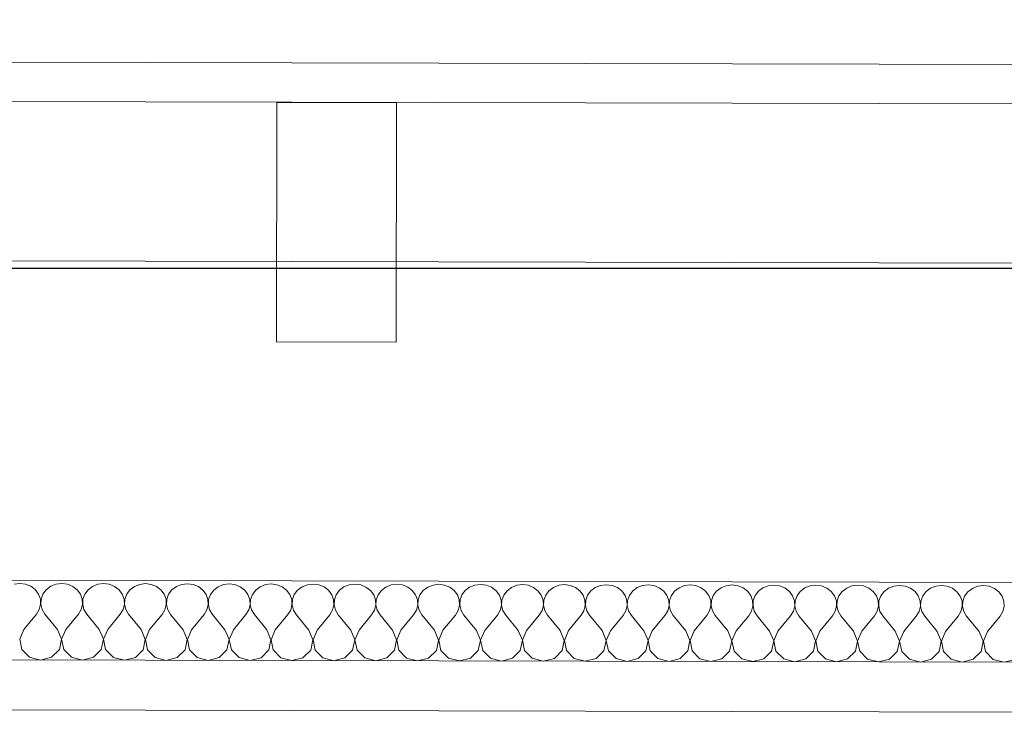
# Model space of a CAD drawing. Header units: millimetres. Extents: x -573548 to 674770, y -246895 to -89040.
# Tile 162 of 199: x 98432 to 98925, y -191739 to -191391. Entities that reach past the tile are written whole.
import ezdxf

# ---------------------------------------------------------------- set-up
doc = ezdxf.new("R2010")
doc.units = ezdxf.units.MM
for name, color, linetype, lineweight in [('belki podwalinowe_Nr_pióra__2', 8, 'Continuous', 9), ('Nowe_Drawing & Figure_Nr_pióra__59', 8, 'Continuous', 9), ('Nowe_strop_Nr_pióra__59', 8, 'Continuous', 9), ('strop_Nr_pióra__41', 8, 'Continuous', 9)]:
    doc.layers.add(name, color=color, linetype=linetype, lineweight=lineweight)
doc.layers.add('Nowe_Drawing & Figure', color=7, linetype='Continuous')

# ---------------------------------------------------------------- blocks, each defined once
blk = doc.blocks.new('*X454', base_point=(477978.69, -104863.57))
at = {"layer": 'Nowe_Drawing & Figure', "color": 21, "linetype": 'Continuous', "lineweight": 13, "true_color": 0xffaaaa}
for p, q in [((493199.11, -73211.77), (493196.24, -73212.13)), ((493201.98, -73212.15), (493199.11, -73211.77)), ((493204.63, -73213.22), (493201.98, -73212.15)), ((493206.86, -73214.91), (493204.63, -73213.22)), ((493208.49, -73217.1), (493206.86, -73214.91)), ((493212.36, -73214.93), (493210.71, -73217.11)), ((493214.59, -73213.24), (493212.36, -73214.93)), ((493217.24, -73212.18), (493214.59, -73213.24)), ((493220.11, -73211.82), (493217.24, -73212.18)), ((493222.98, -73212.19), (493220.11, -73211.82)), ((493225.63, -73213.27), (493222.98, -73212.19)), ((493227.86, -73214.96), (493225.63, -73213.27)), ((493229.49, -73217.15), (493227.86, -73214.96)), ((493233.35, -73214.97), (493231.71, -73217.15)), ((493235.59, -73213.29), (493233.35, -73214.97)), ((493238.24, -73212.23), (493235.59, -73213.29)), ((493241.11, -73211.87), (493238.24, -73212.23)), ((493243.98, -73212.24), (493241.11, -73211.87)), ((493246.63, -73213.31), (493243.98, -73212.24)), ((493248.86, -73215.01), (493246.63, -73213.31)), ((493250.49, -73217.19), (493248.86, -73215.01)), ((493254.35, -73215.02), (493252.71, -73217.2)), ((493256.59, -73213.34), (493254.35, -73215.02)), ((493259.24, -73212.27), (493256.59, -73213.34)), ((493262.11, -73211.91), (493259.24, -73212.27)), ((493264.98, -73212.29), (493262.11, -73211.91)), ((493267.63, -73213.36), (493264.98, -73212.29)), ((493269.86, -73215.05), (493267.63, -73213.36)), ((493271.49, -73217.24), (493269.86, -73215.05)), ((493275.35, -73215.07), (493273.71, -73217.25)), ((493277.59, -73213.38), (493275.35, -73215.07)), ((493280.24, -73212.32), (493277.59, -73213.38)), ((493283.11, -73211.96), (493280.24, -73212.32)), ((493285.98, -73212.33), (493283.11, -73211.96)), ((493288.63, -73213.41), (493285.98, -73212.33)), ((493290.86, -73215.1), (493288.63, -73213.41)), ((493292.49, -73217.29), (493290.86, -73215.1)), ((493296.35, -73215.11), (493294.71, -73217.29)), ((493298.59, -73213.43), (493296.35, -73215.11)), ((493301.24, -73212.37), (493298.59, -73213.43)), ((493304.11, -73212.01), (493301.24, -73212.37)), ((493306.98, -73212.38), (493304.11, -73212.01)), ((493309.63, -73213.45), (493306.98, -73212.38)), ((493311.86, -73215.15), (493309.63, -73213.45)), ((493313.49, -73217.34), (493311.86, -73215.15)), ((493317.35, -73215.16), (493315.71, -73217.34)), ((493319.59, -73213.48), (493317.35, -73215.16)), ((493322.24, -73212.41), (493319.59, -73213.48)), ((493325.11, -73212.05), (493322.24, -73212.41)), ((493327.98, -73212.43), (493325.11, -73212.05)), ((493330.63, -73213.5), (493327.98, -73212.43)), ((493332.86, -73215.2), (493330.63, -73213.5)), ((493334.49, -73217.38), (493332.86, -73215.2)), ((493338.35, -73215.21), (493336.71, -73217.39)), ((493340.59, -73213.52), (493338.35, -73215.21)), ((493343.24, -73212.46), (493340.59, -73213.52)), ((493346.11, -73212.1), (493343.24, -73212.46)), ((493348.98, -73212.47), (493346.11, -73212.1)), ((493351.63, -73213.55), (493348.98, -73212.47)), ((493353.86, -73215.24), (493351.63, -73213.55)), ((493355.49, -73217.43), (493353.86, -73215.24)), ((493359.35, -73215.25), (493357.71, -73217.43)), ((493361.59, -73213.57), (493359.35, -73215.25)), ((493364.24, -73212.51), (493361.59, -73213.57)), ((493367.11, -73212.15), (493364.24, -73212.51)), ((493369.98, -73212.52), (493367.11, -73212.15)), ((493372.63, -73213.59), (493369.98, -73212.52)), ((493374.86, -73215.29), (493372.63, -73213.59)), ((493376.49, -73217.48), (493374.86, -73215.29)), ((493380.35, -73215.3), (493378.71, -73217.48)), ((493382.59, -73213.62), (493380.35, -73215.3)), ((493385.24, -73212.55), (493382.59, -73213.62)), ((493388.11, -73212.19), (493385.24, -73212.55)), ((493390.98, -73212.57), (493388.11, -73212.19)), ((493393.63, -73213.64), (493390.98, -73212.57)), ((493395.86, -73215.34), (493393.63, -73213.64)), ((493397.49, -73217.52), (493395.86, -73215.34)), ((493401.35, -73215.35), (493399.71, -73217.53)), ((493403.59, -73213.66), (493401.35, -73215.35)), ((493406.24, -73212.6), (493403.59, -73213.66)), ((493409.11, -73212.24), (493406.24, -73212.6)), ((493411.98, -73212.61), (493409.11, -73212.24)), ((493414.63, -73213.69), (493411.98, -73212.61)), ((493416.86, -73215.38), (493414.63, -73213.69)), ((493418.49, -73217.57), (493416.86, -73215.38)), ((493422.35, -73215.39), (493420.71, -73217.57)), ((493424.59, -73213.71), (493422.35, -73215.39)), ((493427.24, -73212.65), (493424.59, -73213.71)), ((493430.11, -73212.29), (493427.24, -73212.65)), ((493432.98, -73212.66), (493430.11, -73212.29)), ((493435.63, -73213.73), (493432.98, -73212.66)), ((493437.86, -73215.43), (493435.63, -73213.73)), ((493439.49, -73217.62), (493437.86, -73215.43)), ((493443.35, -73215.44), (493441.71, -73217.62)), ((493445.59, -73213.76), (493443.35, -73215.44)), ((493448.24, -73212.69), (493445.59, -73213.76)), ((493451.11, -73212.34), (493448.24, -73212.69)), ((493453.98, -73212.71), (493451.11, -73212.34)), ((493456.63, -73213.78), (493453.98, -73212.71)), ((493458.86, -73215.48), (493456.63, -73213.78)), ((493460.49, -73217.66), (493458.86, -73215.48)), ((493464.35, -73215.49), (493462.71, -73217.67)), ((493466.59, -73213.8), (493464.35, -73215.49)), ((493469.24, -73212.74), (493466.59, -73213.8)), ((493472.11, -73212.38), (493469.24, -73212.74)), ((493474.98, -73212.75), (493472.11, -73212.38)), ((493477.63, -73213.83), (493474.98, -73212.75)), ((493479.86, -73215.52), (493477.63, -73213.83)), ((493481.49, -73217.71), (493479.86, -73215.52)), ((493485.35, -73215.54), (493483.71, -73217.71)), ((493487.59, -73213.85), (493485.35, -73215.54)), ((493490.24, -73212.79), (493487.59, -73213.85)), ((493493.11, -73212.43), (493490.24, -73212.79)), ((493495.98, -73212.8), (493493.11, -73212.43)), ((493498.63, -73213.88), (493495.98, -73212.8)), ((493500.86, -73215.57), (493498.63, -73213.88)), ((493502.49, -73217.76), (493500.86, -73215.57)), ((493506.35, -73215.58), (493504.71, -73217.76)), ((493508.59, -73213.9), (493506.35, -73215.58)), ((493511.24, -73212.83), (493508.59, -73213.9)), ((493514.11, -73212.48), (493511.24, -73212.83)), ((493516.98, -73212.85), (493514.11, -73212.48)), ((493519.63, -73213.92), (493516.98, -73212.85)), ((493521.86, -73215.62), (493519.63, -73213.92)), ((493523.49, -73217.8), (493521.86, -73215.62)), ((493527.35, -73215.63), (493525.71, -73217.81)), ((493529.59, -73213.94), (493527.35, -73215.63)), ((493532.24, -73212.88), (493529.59, -73213.94)), ((493535.11, -73212.52), (493532.24, -73212.88)), ((493537.98, -73212.89), (493535.11, -73212.52)), ((493540.63, -73213.97), (493537.98, -73212.89)), ((493542.86, -73215.66), (493540.63, -73213.97)), ((493544.49, -73217.85), (493542.86, -73215.66)), ((493548.35, -73215.68), (493546.71, -73217.86)), ((493550.59, -73213.99), (493548.35, -73215.68)), ((493553.24, -73212.93), (493550.59, -73213.99)), ((493556.11, -73212.57), (493553.24, -73212.93)), ((493558.98, -73212.94), (493556.11, -73212.57)), ((493561.63, -73214.02), (493558.98, -73212.94)), ((493563.86, -73215.71), (493561.63, -73214.02)), ((493565.49, -73217.9), (493563.86, -73215.71)), ((493569.35, -73215.72), (493567.71, -73217.9)), ((493571.59, -73214.04), (493569.35, -73215.72)), ((493574.24, -73212.98), (493571.59, -73214.04)), ((493577.11, -73212.62), (493574.24, -73212.98)), ((493579.98, -73212.99), (493577.11, -73212.62)), ((493582.63, -73214.06), (493579.98, -73212.99)), ((493584.86, -73215.76), (493582.63, -73214.06)), ((493586.49, -73217.94), (493584.86, -73215.76)), ((493590.35, -73215.77), (493588.71, -73217.95)), ((493592.59, -73214.08), (493590.35, -73215.77)), ((493595.24, -73213.02), (493592.59, -73214.08)), ((493598.11, -73212.66), (493595.24, -73213.02)), ((493600.98, -73213.03), (493598.11, -73212.66)), ((493603.63, -73214.11), (493600.98, -73213.03)), ((493605.86, -73215.8), (493603.63, -73214.11)), ((493607.49, -73217.99), (493605.86, -73215.8)), ((493611.35, -73215.82), (493609.71, -73218)), ((493613.59, -73214.13), (493611.35, -73215.82)), ((493616.24, -73213.07), (493613.59, -73214.13)), ((493619.11, -73212.71), (493616.24, -73213.07)), ((493621.98, -73213.08), (493619.11, -73212.71)), ((493624.63, -73214.16), (493621.98, -73213.08)), ((493626.86, -73215.85), (493624.63, -73214.16)), ((493628.49, -73218.04), (493626.86, -73215.85)), ((493632.35, -73215.86), (493630.71, -73218.04)), ((493634.59, -73214.18), (493632.35, -73215.86)), ((493637.24, -73213.12), (493634.59, -73214.18)), ((493640.11, -73212.76), (493637.24, -73213.12)), ((493642.98, -73213.13), (493640.11, -73212.76)), ((493645.63, -73214.2), (493642.98, -73213.13)), ((493647.86, -73215.9), (493645.63, -73214.2)), ((493649.49, -73218.08), (493647.86, -73215.9)), ((493653.35, -73215.91), (493651.71, -73218.09)), ((493655.59, -73214.22), (493653.35, -73215.91)), ((493658.24, -73213.16), (493655.59, -73214.22)), ((493661.11, -73212.8), (493658.24, -73213.16)), ((493663.98, -73213.18), (493661.11, -73212.8)), ((493666.63, -73214.25), (493663.98, -73213.18)), ((493668.86, -73215.94), (493666.63, -73214.25)), ((493670.49, -73218.13), (493668.86, -73215.94)), ((493674.35, -73215.96), (493672.71, -73218.14)), ((493676.59, -73214.27), (493674.35, -73215.96)), ((493679.24, -73213.21), (493676.59, -73214.27)), ((493682.11, -73212.85), (493679.24, -73213.21)), ((493684.98, -73213.22), (493682.11, -73212.85)), ((493687.63, -73214.3), (493684.98, -73213.22)), ((493689.86, -73215.99), (493687.63, -73214.3)), ((493691.49, -73218.18), (493689.86, -73215.99)), ((493209.41, -73219.61), (493208.49, -73217.1)), ((493209.55, -73222.26), (493209.41, -73219.61)), ((493209.78, -73219.61), (493209.63, -73222.26)), ((493210.71, -73217.11), (493209.78, -73219.61)), ((493230.41, -73219.66), (493229.49, -73217.15)), ((493230.55, -73222.31), (493230.41, -73219.66)), ((493230.78, -73219.66), (493230.63, -73222.31)), ((493231.71, -73217.15), (493230.78, -73219.66)), ((493251.41, -73219.71), (493250.49, -73217.19)), ((493251.55, -73222.35), (493251.41, -73219.71)), ((493251.78, -73219.71), (493251.63, -73222.35)), ((493252.71, -73217.2), (493251.78, -73219.71)), ((493272.41, -73219.75), (493271.49, -73217.24)), ((493272.55, -73222.4), (493272.41, -73219.75)), ((493272.78, -73219.75), (493272.63, -73222.4)), ((493273.71, -73217.25), (493272.78, -73219.75)), ((493293.41, -73219.8), (493292.49, -73217.29)), ((493293.55, -73222.45), (493293.41, -73219.8)), ((493293.78, -73219.8), (493293.63, -73222.45)), ((493294.71, -73217.29), (493293.78, -73219.8)), ((493314.41, -73219.85), (493313.49, -73217.34)), ((493314.55, -73222.49), (493314.41, -73219.85)), ((493314.78, -73219.85), (493314.63, -73222.49)), ((493315.71, -73217.34), (493314.78, -73219.85)), ((493335.41, -73219.89), (493334.49, -73217.38)), ((493335.55, -73222.54), (493335.41, -73219.89)), ((493335.78, -73219.89), (493335.63, -73222.54)), ((493336.71, -73217.39), (493335.78, -73219.89)), ((493356.41, -73219.94), (493355.49, -73217.43)), ((493356.55, -73222.59), (493356.41, -73219.94)), ((493356.78, -73219.94), (493356.63, -73222.59)), ((493357.71, -73217.43), (493356.78, -73219.94)), ((493377.41, -73219.99), (493376.49, -73217.48)), ((493377.55, -73222.63), (493377.41, -73219.99)), ((493377.78, -73219.99), (493377.63, -73222.63)), ((493378.71, -73217.48), (493377.78, -73219.99)), ((493398.41, -73220.03), (493397.49, -73217.52)), ((493398.55, -73222.68), (493398.41, -73220.03)), ((493398.78, -73220.04), (493398.63, -73222.68)), ((493399.71, -73217.53), (493398.78, -73220.04)), ((493419.41, -73220.08), (493418.49, -73217.57)), ((493419.55, -73222.73), (493419.41, -73220.08)), ((493419.78, -73220.08), (493419.63, -73222.73)), ((493420.71, -73217.57), (493419.78, -73220.08)), ((493440.41, -73220.13), (493439.49, -73217.62)), ((493440.55, -73222.77), (493440.41, -73220.13)), ((493440.78, -73220.13), (493440.63, -73222.77)), ((493441.71, -73217.62), (493440.78, -73220.13)), ((493461.41, -73220.17), (493460.49, -73217.66)), ((493461.55, -73222.82), (493461.41, -73220.17)), ((493461.78, -73220.18), (493461.63, -73222.82)), ((493462.71, -73217.67), (493461.78, -73220.18)), ((493482.41, -73220.22), (493481.49, -73217.71)), ((493482.55, -73222.87), (493482.41, -73220.22)), ((493482.78, -73220.22), (493482.63, -73222.87)), ((493483.71, -73217.71), (493482.78, -73220.22)), ((493503.41, -73220.27), (493502.49, -73217.76)), ((493503.55, -73222.91), (493503.41, -73220.27)), ((493503.78, -73220.27), (493503.63, -73222.91)), ((493504.71, -73217.76), (493503.78, -73220.27)), ((493524.41, -73220.32), (493523.49, -73217.8)), ((493524.55, -73222.96), (493524.41, -73220.32)), ((493524.78, -73220.32), (493524.63, -73222.96)), ((493525.71, -73217.81), (493524.78, -73220.32)), ((493545.41, -73220.36), (493544.49, -73217.85)), ((493545.55, -73223.01), (493545.41, -73220.36)), ((493545.78, -73220.36), (493545.63, -73223.01)), ((493546.71, -73217.86), (493545.78, -73220.36)), ((493566.41, -73220.41), (493565.49, -73217.9)), ((493566.55, -73223.05), (493566.41, -73220.41)), ((493566.78, -73220.41), (493566.63, -73223.06)), ((493567.71, -73217.9), (493566.78, -73220.41)), ((493587.41, -73220.46), (493586.49, -73217.94)), ((493587.55, -73223.1), (493587.41, -73220.46)), ((493587.78, -73220.46), (493587.63, -73223.1)), ((493588.71, -73217.95), (493587.78, -73220.46)), ((493608.41, -73220.5), (493607.49, -73217.99)), ((493608.55, -73223.15), (493608.41, -73220.5)), ((493608.78, -73220.5), (493608.63, -73223.15)), ((493609.71, -73218), (493608.78, -73220.5)), ((493629.41, -73220.55), (493628.49, -73218.04)), ((493629.55, -73223.2), (493629.41, -73220.55)), ((493629.78, -73220.55), (493629.63, -73223.2)), ((493630.71, -73218.04), (493629.78, -73220.55)), ((493650.41, -73220.6), (493649.49, -73218.08)), ((493650.55, -73223.24), (493650.41, -73220.6)), ((493650.78, -73220.6), (493650.63, -73223.24)), ((493651.71, -73218.09), (493650.78, -73220.6)), ((493671.41, -73220.64), (493670.49, -73218.13)), ((493671.55, -73223.29), (493671.41, -73220.64)), ((493671.78, -73220.64), (493671.63, -73223.29)), ((493672.71, -73218.14), (493671.78, -73220.64)), ((493692.41, -73220.69), (493691.49, -73218.18)), ((493692.55, -73223.34), (493692.41, -73220.69)), ((493207.48, -73227.15), (493208.89, -73224.84)), ((493208.89, -73224.84), (493209.55, -73222.26)), ((493209.63, -73222.26), (493210.28, -73224.84)), ((493210.28, -73224.84), (493211.68, -73227.16)), ((493228.48, -73227.2), (493229.89, -73224.88)), ((493229.89, -73224.88), (493230.55, -73222.31)), ((493230.63, -73222.31), (493231.28, -73224.89)), ((493231.28, -73224.89), (493232.68, -73227.21)), ((493249.48, -73227.25), (493250.89, -73224.93)), ((493250.89, -73224.93), (493251.55, -73222.35)), ((493251.63, -73222.35), (493252.28, -73224.93)), ((493252.28, -73224.93), (493253.68, -73227.26)), ((493270.48, -73227.29), (493271.89, -73224.98)), ((493271.89, -73224.98), (493272.55, -73222.4)), ((493272.63, -73222.4), (493273.28, -73224.98)), ((493273.28, -73224.98), (493274.68, -73227.3)), ((493291.48, -73227.34), (493292.89, -73225.02)), ((493292.89, -73225.02), (493293.55, -73222.45)), ((493293.63, -73222.45), (493294.28, -73225.03)), ((493294.28, -73225.03), (493295.68, -73227.35)), ((493312.48, -73227.39), (493313.89, -73225.07)), ((493313.89, -73225.07), (493314.55, -73222.49)), ((493314.63, -73222.49), (493315.28, -73225.07)), ((493315.28, -73225.07), (493316.68, -73227.4)), ((493333.48, -73227.43), (493334.89, -73225.12)), ((493334.89, -73225.12), (493335.55, -73222.54)), ((493335.63, -73222.54), (493336.28, -73225.12)), ((493336.28, -73225.12), (493337.68, -73227.44)), ((493354.48, -73227.48), (493355.89, -73225.17)), ((493355.89, -73225.17), (493356.55, -73222.59)), ((493356.63, -73222.59), (493357.28, -73225.17)), ((493357.28, -73225.17), (493358.68, -73227.49)), ((493375.48, -73227.53), (493376.89, -73225.21)), ((493376.89, -73225.21), (493377.55, -73222.63)), ((493377.63, -73222.63), (493378.28, -73225.22)), ((493378.28, -73225.22), (493379.68, -73227.54)), ((493396.48, -73227.57), (493397.89, -73225.26)), ((493397.89, -73225.26), (493398.55, -73222.68)), ((493398.63, -73222.68), (493399.28, -73225.26)), ((493399.28, -73225.26), (493400.68, -73227.58)), ((493417.48, -73227.62), (493418.89, -73225.31)), ((493418.89, -73225.31), (493419.55, -73222.73)), ((493419.63, -73222.73), (493420.28, -73225.31)), ((493420.28, -73225.31), (493421.68, -73227.63)), ((493438.48, -73227.67), (493439.89, -73225.35)), ((493439.89, -73225.35), (493440.55, -73222.77)), ((493440.63, -73222.77), (493441.28, -73225.36)), ((493441.28, -73225.36), (493442.68, -73227.68)), ((493459.48, -73227.71), (493460.88, -73225.4)), ((493460.88, -73225.4), (493461.55, -73222.82)), ((493461.63, -73222.82), (493462.28, -73225.4)), ((493462.28, -73225.4), (493463.68, -73227.72)), ((493480.48, -73227.76), (493481.88, -73225.45)), ((493481.88, -73225.45), (493482.55, -73222.87)), ((493482.63, -73222.87), (493483.28, -73225.45)), ((493483.28, -73225.45), (493484.68, -73227.77)), ((493501.48, -73227.81), (493502.88, -73225.49)), ((493502.88, -73225.49), (493503.55, -73222.91)), ((493503.63, -73222.91), (493504.28, -73225.5)), ((493504.28, -73225.5), (493505.68, -73227.82)), ((493522.48, -73227.85), (493523.88, -73225.54)), ((493523.88, -73225.54), (493524.55, -73222.96)), ((493524.63, -73222.96), (493525.28, -73225.54)), ((493525.28, -73225.54), (493526.68, -73227.86)), ((493543.48, -73227.9), (493544.88, -73225.59)), ((493544.88, -73225.59), (493545.55, -73223.01)), ((493545.63, -73223.01), (493546.28, -73225.59)), ((493546.28, -73225.59), (493547.68, -73227.91)), ((493564.48, -73227.95), (493565.88, -73225.63)), ((493565.88, -73225.63), (493566.55, -73223.05)), ((493566.63, -73223.06), (493567.28, -73225.64)), ((493567.28, -73225.64), (493568.68, -73227.96)), ((493585.48, -73227.99), (493586.88, -73225.68)), ((493586.88, -73225.68), (493587.55, -73223.1)), ((493587.63, -73223.1), (493588.28, -73225.68)), ((493588.28, -73225.68), (493589.68, -73228)), ((493606.48, -73228.04), (493607.88, -73225.73)), ((493607.88, -73225.73), (493608.55, -73223.15)), ((493608.63, -73223.15), (493609.28, -73225.73)), ((493609.28, -73225.73), (493610.68, -73228.05)), ((493627.48, -73228.09), (493628.88, -73225.77)), ((493628.88, -73225.77), (493629.55, -73223.2)), ((493629.63, -73223.2), (493630.28, -73225.78)), ((493630.28, -73225.78), (493631.68, -73228.1)), ((493648.48, -73228.14), (493649.88, -73225.82)), ((493649.88, -73225.82), (493650.55, -73223.24)), ((493650.63, -73223.24), (493651.28, -73225.82)), ((493651.28, -73225.82), (493652.68, -73228.14)), ((493669.48, -73228.18), (493670.88, -73225.87)), ((493670.88, -73225.87), (493671.55, -73223.29)), ((493671.63, -73223.29), (493672.28, -73225.87)), ((493672.28, -73225.87), (493673.68, -73228.19)), ((493690.48, -73228.23), (493691.88, -73225.91)), ((493691.88, -73225.91), (493692.55, -73223.34)), ((493201.16, -73234.82), (493207.48, -73227.15)), ((493217.96, -73234.86), (493211.68, -73227.16)), ((493222.16, -73234.86), (493228.48, -73227.2)), ((493238.96, -73234.9), (493232.68, -73227.21)), ((493243.16, -73234.91), (493249.48, -73227.25)), ((493259.96, -73234.95), (493253.68, -73227.26)), ((493264.16, -73234.96), (493270.48, -73227.29)), ((493280.96, -73235), (493274.68, -73227.3)), ((493285.16, -73235.01), (493291.48, -73227.34)), ((493301.96, -73235.04), (493295.68, -73227.35)), ((493306.16, -73235.05), (493312.48, -73227.39)), ((493322.96, -73235.09), (493316.68, -73227.4)), ((493327.16, -73235.1), (493333.48, -73227.43)), ((493343.96, -73235.14), (493337.68, -73227.44)), ((493348.16, -73235.15), (493354.48, -73227.48)), ((493364.96, -73235.18), (493358.68, -73227.49)), ((493369.16, -73235.19), (493375.48, -73227.53)), ((493385.96, -73235.23), (493379.68, -73227.54)), ((493390.16, -73235.24), (493396.48, -73227.57)), ((493406.96, -73235.28), (493400.68, -73227.58)), ((493411.16, -73235.29), (493417.48, -73227.62)), ((493427.96, -73235.32), (493421.68, -73227.63)), ((493432.16, -73235.33), (493438.48, -73227.67)), ((493448.96, -73235.37), (493442.68, -73227.68)), ((493453.16, -73235.38), (493459.48, -73227.71)), ((493469.96, -73235.42), (493463.68, -73227.72)), ((493474.16, -73235.43), (493480.48, -73227.76)), ((493490.96, -73235.46), (493484.68, -73227.77)), ((493495.16, -73235.47), (493501.48, -73227.81)), ((493511.96, -73235.51), (493505.68, -73227.82)), ((493516.16, -73235.52), (493522.48, -73227.85)), ((493532.96, -73235.56), (493526.68, -73227.86)), ((493537.16, -73235.57), (493543.48, -73227.9)), ((493553.96, -73235.6), (493547.68, -73227.91)), ((493558.16, -73235.61), (493564.48, -73227.95)), ((493574.96, -73235.65), (493568.68, -73227.96)), ((493579.16, -73235.66), (493585.48, -73227.99)), ((493595.96, -73235.7), (493589.68, -73228)), ((493600.16, -73235.71), (493606.48, -73228.04)), ((493616.96, -73235.75), (493610.68, -73228.05)), ((493621.16, -73235.75), (493627.48, -73228.09)), ((493637.96, -73235.79), (493631.68, -73228.1)), ((493642.16, -73235.8), (493648.48, -73228.14)), ((493658.96, -73235.84), (493652.68, -73228.14)), ((493663.16, -73235.85), (493669.48, -73228.18)), ((493679.96, -73235.89), (493673.68, -73228.19)), ((493684.16, -73235.89), (493690.48, -73228.23)), ((493201.16, -73234.82), (493199.09, -73239.71)), ((493220.01, -73239.76), (493217.96, -73234.86)), ((493222.16, -73234.86), (493220.09, -73239.76)), ((493241.01, -73239.8), (493238.96, -73234.9)), ((493243.16, -73234.91), (493241.09, -73239.8)), ((493262.01, -73239.85), (493259.96, -73234.95)), ((493264.16, -73234.96), (493262.09, -73239.85)), ((493283.01, -73239.9), (493280.96, -73235)), ((493285.16, -73235.01), (493283.09, -73239.9)), ((493304.01, -73239.95), (493301.96, -73235.04)), ((493306.16, -73235.05), (493304.09, -73239.95)), ((493325.01, -73239.99), (493322.96, -73235.09)), ((493327.16, -73235.1), (493325.09, -73239.99)), ((493346.01, -73240.04), (493343.96, -73235.14)), ((493348.16, -73235.15), (493346.09, -73240.04)), ((493367.01, -73240.09), (493364.96, -73235.18)), ((493369.16, -73235.19), (493367.09, -73240.09)), ((493388.01, -73240.13), (493385.96, -73235.23)), ((493390.16, -73235.24), (493388.09, -73240.13)), ((493409.01, -73240.18), (493406.96, -73235.28)), ((493411.16, -73235.29), (493409.09, -73240.18)), ((493430.01, -73240.23), (493427.96, -73235.32)), ((493432.16, -73235.33), (493430.09, -73240.23)), ((493451.01, -73240.27), (493448.96, -73235.37)), ((493453.16, -73235.38), (493451.09, -73240.27)), ((493472.01, -73240.32), (493469.96, -73235.42)), ((493474.16, -73235.43), (493472.09, -73240.32)), ((493493.01, -73240.37), (493490.96, -73235.46)), ((493495.16, -73235.47), (493493.09, -73240.37)), ((493514.01, -73240.41), (493511.96, -73235.51)), ((493516.16, -73235.52), (493514.09, -73240.41)), ((493535.01, -73240.46), (493532.96, -73235.56)), ((493537.16, -73235.57), (493535.09, -73240.46)), ((493556.01, -73240.51), (493553.96, -73235.6)), ((493558.16, -73235.61), (493556.09, -73240.51)), ((493577.01, -73240.55), (493574.96, -73235.65)), ((493579.16, -73235.66), (493577.09, -73240.55)), ((493598.01, -73240.6), (493595.96, -73235.7)), ((493600.16, -73235.71), (493598.09, -73240.6)), ((493619.01, -73240.65), (493616.96, -73235.75)), ((493621.16, -73235.75), (493619.09, -73240.65)), ((493640.01, -73240.69), (493637.96, -73235.79)), ((493642.16, -73235.8), (493640.09, -73240.69)), ((493661.01, -73240.74), (493658.96, -73235.84)), ((493663.16, -73235.85), (493661.09, -73240.74)), ((493682.01, -73240.79), (493679.96, -73235.89)), ((493684.16, -73235.89), (493682.09, -73240.79)), ((493199.09, -73239.71), (493200.15, -73244.87)), ((493218.93, -73244.91), (493220.01, -73239.76)), ((493220.09, -73239.76), (493221.15, -73244.92)), ((493239.93, -73244.96), (493241.01, -73239.8)), ((493241.09, -73239.8), (493242.15, -73244.96)), ((493260.93, -73245), (493262.01, -73239.85)), ((493262.09, -73239.85), (493263.15, -73245.01)), ((493281.93, -73245.05), (493283.01, -73239.9)), ((493283.09, -73239.9), (493284.15, -73245.06)), ((493302.93, -73245.1), (493304.01, -73239.95)), ((493304.09, -73239.95), (493305.15, -73245.1)), ((493323.93, -73245.15), (493325.01, -73239.99)), ((493325.09, -73239.99), (493326.15, -73245.15)), ((493344.93, -73245.19), (493346.01, -73240.04)), ((493346.09, -73240.04), (493347.15, -73245.2)), ((493365.93, -73245.24), (493367.01, -73240.09)), ((493367.09, -73240.09), (493368.15, -73245.24)), ((493386.93, -73245.29), (493388.01, -73240.13)), ((493388.09, -73240.13), (493389.15, -73245.29)), ((493407.93, -73245.33), (493409.01, -73240.18)), ((493409.09, -73240.18), (493410.15, -73245.34)), ((493428.93, -73245.38), (493430.01, -73240.23)), ((493430.09, -73240.23), (493431.15, -73245.38)), ((493449.93, -73245.43), (493451.01, -73240.27)), ((493451.09, -73240.27), (493452.15, -73245.43)), ((493470.93, -73245.47), (493472.01, -73240.32)), ((493472.09, -73240.32), (493473.15, -73245.48)), ((493491.93, -73245.52), (493493.01, -73240.37)), ((493493.09, -73240.37), (493494.15, -73245.52)), ((493512.93, -73245.57), (493514.01, -73240.41)), ((493514.09, -73240.41), (493515.15, -73245.57)), ((493533.93, -73245.61), (493535.01, -73240.46)), ((493535.09, -73240.46), (493536.15, -73245.62)), ((493554.93, -73245.66), (493556.01, -73240.51)), ((493556.09, -73240.51), (493557.15, -73245.67)), ((493575.93, -73245.71), (493577.01, -73240.55)), ((493577.09, -73240.55), (493578.15, -73245.71)), ((493596.93, -73245.75), (493598.01, -73240.6)), ((493598.09, -73240.6), (493599.15, -73245.76)), ((493617.93, -73245.8), (493619.01, -73240.65)), ((493619.09, -73240.65), (493620.15, -73245.81)), ((493638.93, -73245.85), (493640.01, -73240.69)), ((493640.09, -73240.69), (493641.15, -73245.85)), ((493659.93, -73245.89), (493661.01, -73240.74)), ((493661.09, -73240.74), (493662.15, -73245.9)), ((493680.93, -73245.94), (493682.01, -73240.79)), ((493682.09, -73240.79), (493683.15, -73245.95)), ((493200.15, -73244.87), (493204.01, -73248.75)), ((493215.05, -73248.78), (493218.93, -73244.91)), ((493221.15, -73244.92), (493225.01, -73248.8)), ((493236.05, -73248.82), (493239.93, -73244.96)), ((493242.15, -73244.96), (493246.01, -73248.84)), ((493257.05, -73248.87), (493260.93, -73245)), ((493263.15, -73245.01), (493267.01, -73248.89)), ((493278.05, -73248.92), (493281.93, -73245.05)), ((493284.15, -73245.06), (493288.01, -73248.94)), ((493299.05, -73248.96), (493302.93, -73245.1)), ((493305.15, -73245.1), (493309.01, -73248.98)), ((493320.05, -73249.01), (493323.93, -73245.15)), ((493326.15, -73245.15), (493330.01, -73249.03)), ((493341.05, -73249.06), (493344.93, -73245.19)), ((493347.15, -73245.2), (493351.01, -73249.08)), ((493362.05, -73249.1), (493365.93, -73245.24)), ((493368.15, -73245.24), (493372.01, -73249.13)), ((493383.05, -73249.15), (493386.93, -73245.29)), ((493389.15, -73245.29), (493393.01, -73249.17)), ((493404.05, -73249.2), (493407.93, -73245.33)), ((493410.15, -73245.34), (493414.01, -73249.22)), ((493425.05, -73249.24), (493428.93, -73245.38)), ((493431.15, -73245.38), (493435.01, -73249.27)), ((493446.05, -73249.29), (493449.93, -73245.43)), ((493452.15, -73245.43), (493456.01, -73249.31)), ((493467.05, -73249.34), (493470.93, -73245.47)), ((493473.15, -73245.48), (493477.01, -73249.36)), ((493488.05, -73249.38), (493491.93, -73245.52)), ((493494.15, -73245.52), (493498.01, -73249.41)), ((493509.05, -73249.43), (493512.93, -73245.57)), ((493515.15, -73245.57), (493519.01, -73249.45)), ((493530.05, -73249.48), (493533.93, -73245.61)), ((493536.15, -73245.62), (493540.01, -73249.5)), ((493551.05, -73249.52), (493554.93, -73245.66)), ((493557.15, -73245.67), (493561.01, -73249.55)), ((493572.05, -73249.57), (493575.93, -73245.71)), ((493578.15, -73245.71), (493582.01, -73249.59)), ((493593.05, -73249.62), (493596.93, -73245.75)), ((493599.15, -73245.76), (493603.01, -73249.64)), ((493614.05, -73249.66), (493617.93, -73245.8)), ((493620.15, -73245.81), (493624.01, -73249.69)), ((493635.05, -73249.71), (493638.93, -73245.85)), ((493641.15, -73245.85), (493645.01, -73249.73)), ((493656.05, -73249.76), (493659.93, -73245.89)), ((493662.15, -73245.9), (493666.01, -73249.78)), ((493204.01, -73248.75), (493209.53, -73250.2)), ((493209.53, -73250.2), (493215.05, -73248.78)), ((493225.01, -73248.8), (493230.53, -73250.24)), ((493230.53, -73250.24), (493236.05, -73248.82)), ((493246.01, -73248.84), (493251.53, -73250.29)), ((493251.53, -73250.29), (493257.05, -73248.87)), ((493267.01, -73248.89), (493272.53, -73250.34)), ((493272.53, -73250.34), (493278.05, -73248.92)), ((493288.01, -73248.94), (493293.53, -73250.38)), ((493293.53, -73250.38), (493299.05, -73248.96)), ((493309.01, -73248.98), (493314.53, -73250.43)), ((493314.53, -73250.43), (493320.05, -73249.01)), ((493330.01, -73249.03), (493335.53, -73250.48)), ((493335.53, -73250.48), (493341.05, -73249.06)), ((493351.01, -73249.08), (493356.53, -73250.52)), ((493356.53, -73250.52), (493362.05, -73249.1)), ((493372.01, -73249.13), (493377.53, -73250.57)), ((493377.53, -73250.57), (493383.05, -73249.15)), ((493393.01, -73249.17), (493398.53, -73250.62)), ((493398.53, -73250.62), (493404.05, -73249.2)), ((493414.01, -73249.22), (493419.53, -73250.66)), ((493419.53, -73250.66), (493425.05, -73249.24)), ((493435.01, -73249.27), (493440.53, -73250.71)), ((493440.53, -73250.71), (493446.05, -73249.29)), ((493456.01, -73249.31), (493461.53, -73250.76)), ((493461.53, -73250.76), (493467.05, -73249.34)), ((493477.01, -73249.36), (493482.53, -73250.81)), ((493482.53, -73250.81), (493488.05, -73249.38)), ((493498.01, -73249.41), (493503.53, -73250.85)), ((493503.53, -73250.85), (493509.05, -73249.43)), ((493519.01, -73249.45), (493524.53, -73250.9)), ((493524.53, -73250.9), (493530.05, -73249.48)), ((493540.01, -73249.5), (493545.53, -73250.95)), ((493545.53, -73250.95), (493551.05, -73249.52)), ((493561.01, -73249.55), (493566.53, -73250.99)), ((493566.53, -73250.99), (493572.05, -73249.57)), ((493582.01, -73249.59), (493587.53, -73251.04)), ((493587.53, -73251.04), (493593.05, -73249.62)), ((493603.01, -73249.64), (493608.53, -73251.09)), ((493608.53, -73251.09), (493614.05, -73249.66)), ((493624.01, -73249.69), (493629.53, -73251.13)), ((493629.53, -73251.13), (493635.05, -73249.71)), ((493645.01, -73249.73), (493650.53, -73251.18)), ((493650.53, -73251.18), (493656.05, -73249.76)), ((493666.01, -73249.78), (493671.53, -73251.23)), ((493671.53, -73251.23), (493677.05, -73249.81)), ((493677.05, -73249.81), (493680.93, -73245.94)), ((493683.15, -73245.95), (493687.01, -73249.83)), ((493687.01, -73249.83), (493692.53, -73251.27)), ((493692.53, -73251.27), (493698.05, -73249.85))]:
    blk.add_line(p, q, dxfattribs=at)
blk = doc.blocks.new('Wypełnienie_38_1', base_point=(477978.69, -104863.57))
at = {"layer": 'Nowe_Drawing & Figure', "color": 21, "linetype": 'Continuous', "lineweight": 13, "true_color": 0xffaaaa}
blk.add_blockref('*X454', (477978.69, -104863.57), dxfattribs=at)
blk = doc.blocks.new('A$C685D2BB2')
at = {"layer": 'belki podwalinowe_Nr_pióra__2'}
blk.add_line((17794.42, 11391.44), (23330.88, 11379.1), dxfattribs=at)
at = {"layer": 'Nowe_strop_Nr_pióra__59'}
blk.add_line((15894.91, 11235.68), (24142.62, 11217.29), dxfattribs=at)
for points in [[(9874.36, 11382.29), (10780.27, 11382.29), (10780.27, 11506.78), (24060.05, 11476.99), (27659.97, 11476.99), (34859.97, 11476.99), (40457.1, 11476.81)], [(10024.38, 11366.76), (10799.96, 11366.76), (10800.22, 11486.76), (24060, 11457.29), (27659.92, 11457.29), (34859.92, 11457.29), (40482.16, 11457.29)]]:
    blk.add_lwpolyline(points, dxfattribs=at)
blk.add_lwpolyline([(20399.93, 11345.36), (20459.93, 11345.22), (20460.2, 11465.22), (20400.2, 11465.36)], close=True, dxfattribs=at)
at = {"layer": 'strop_Nr_pióra__41'}
for p, q in [((20040.22, 11186.44), (21260.22, 11183.72)), ((20040.22, 11161.44), (21260.22, 11158.72))]:
    blk.add_line(p, q, dxfattribs=at)
at = {"layer": 'Nowe_Drawing & Figure_Nr_pióra__59'}
blk.add_blockref('Wypełnienie_38_1', (5050.88, -20427.48), dxfattribs=at)

msp = doc.modelspace()

# ---------------------------------------------------------------- linework, layer by layer
at = {"color": 150}
msp.add_lwpolyline([(86685.05, -191515.23), (114723.66, -191515.23)], dxfattribs=at)

# ---------------------------------------------------------------- block references
msp.add_blockref('A$C685D2BB2', (78160.45, -202897.52), dxfattribs=at)

doc.saveas('drawing.dxf')
